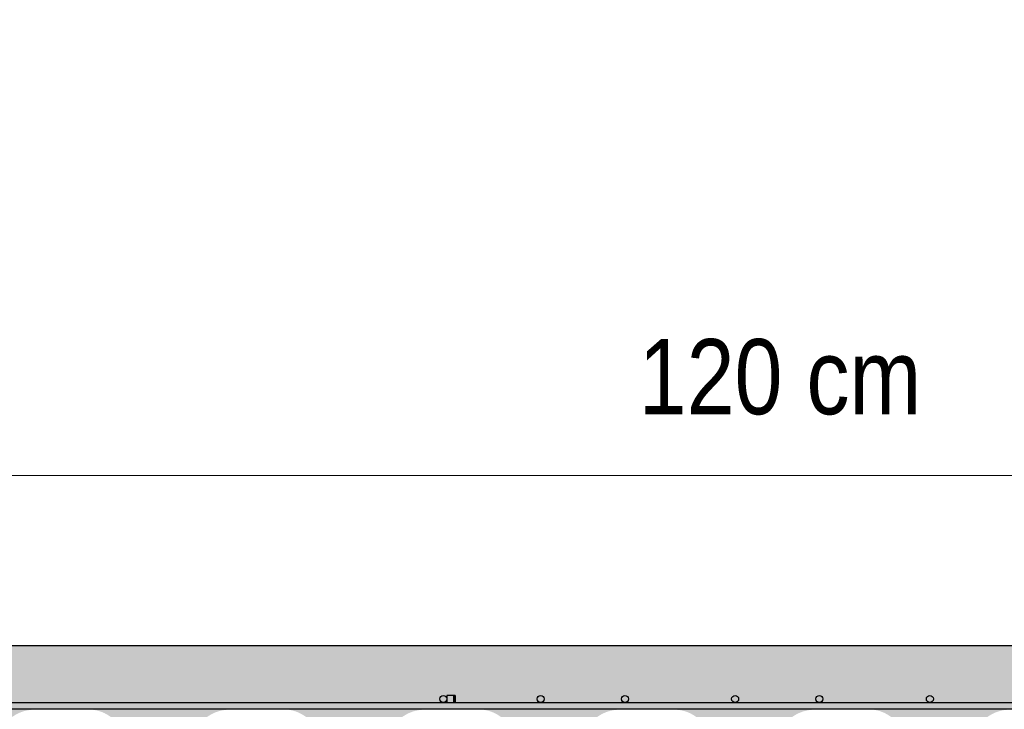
# Model space of a CAD drawing. Header units: millimetres. Extents: x 0 to 30, y 0 to 35.5.
# Tile 4 of 132: x 12.4 to 15.5, y 12.2 to 14.4. Entities that reach past the tile are written whole.
import ezdxf

# ---------------------------------------------------------------- set-up
doc = ezdxf.new("R2010")
doc.units = ezdxf.units.MM
doc.linetypes.add('DASHED2', pattern=[9.524999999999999, 6.35, -3.175])
for name, color, linetype, lineweight in [('hatch', 252, 'Continuous', 0), ('LAMINA ACCESORIOS', 1, 'Continuous', 30), ('TEXTO', 7, 'DASHED2', 0)]:
    doc.layers.add(name, color=color, linetype=linetype, lineweight=lineweight)
doc.styles.add('Erika', font='techl___.ttf', dxfattribs={"height": 0.25})

msp = doc.modelspace()

# ---------------------------------------------------------------- hatches: boundary and pattern name
at = {"layer": 'hatch', "linetype": 'Continuous'}
h = msp.add_hatch(dxfattribs=at)
h.set_pattern_fill('AR-CONC', color=256, scale=0.1)
h.set_pattern_definition([(49.99999999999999, (-570.9308624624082, -2763.710799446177), (0.7172601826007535, -0.06275213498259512), [0.07500000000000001, -0.8250000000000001]), (355, (-570.9308624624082, -2763.710799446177), (-0.138751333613, 0.7521921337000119), [0.06, -0.66]), (100.45144446, (-570.8710907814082, -2763.716028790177), (0.578508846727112, 0.6894399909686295), [0.06374019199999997, -0.7011421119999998]), (46.18420000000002, (-570.9308624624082, -2763.510799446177), (1.067241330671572, -0.1655192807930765), [0.1125, -1.2375]), (96.63563549, (-570.8419257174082, -2763.524592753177), (0.9346619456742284, 0.9741186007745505), [0.09561034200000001, -1.05171376]), (351.1841639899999, (-570.9308624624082, -2763.510799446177), (0.9346619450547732, 0.9741186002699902), [0.09000000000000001, -0.990000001]), (21, (-570.8308624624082, -2763.560799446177), (0.5969070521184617, -0.4026188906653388), [0.07500000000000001, -0.8250000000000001]), (326.0000000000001, (-570.8308624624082, -2763.560799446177), (0.2433153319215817, 0.7251500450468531), [0.06, -0.66]), (71.45144474, (-570.7811202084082, -2763.594351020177), (0.8402223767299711, 0.3225311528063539), [0.06374019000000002, -0.701142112]), (37.50000000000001, (-570.9308624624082, -2763.710799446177), (0.01215985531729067, 0.3328938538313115), [0, -0.652, 0, -0.67, 0, -0.6625000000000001]), (7.499999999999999, (-570.9308624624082, -2763.710799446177), (0.2630695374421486, 0.3944117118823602), [0, -0.382, 0, -0.637, 0, -0.2525]), (327.5, (-571.1538624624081, -2763.710799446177), (0.533822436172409, -0.02255487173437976), [0, -0.25, 0, -0.78, 0, -1.035]), (317.5, (-571.2538624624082, -2763.710799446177), (0.5831861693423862, 0.1001049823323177), [0, -0.325, 0, -0.518, 0, -0.735])])
h.paths.add_polyline_path([(19.68332639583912, 12.44282171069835), (9.903148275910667, 12.44282171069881), (9.903148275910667, 12.22132898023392, -0.1532882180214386), (9.970576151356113, 12.24249819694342), (10.13992988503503, 12.24249819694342, -0.1690682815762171), (10.20970989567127, 12.22132898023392, 0.1586911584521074), (10.27713777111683, 12.1993757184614), (10.44649150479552, 12.1993757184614, 0.1469625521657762), (10.51783960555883, 12.2221130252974, -0.1512227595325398), (10.583699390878, 12.24249819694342), (10.75226907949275, 12.24249819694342, -0.1690682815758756), (10.82204909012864, 12.22132898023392, 0.1586911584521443), (10.88947696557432, 12.1993757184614), (11.05883069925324, 12.1993757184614, 0.1469625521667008), (11.13017880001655, 12.2221130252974, -0.1512227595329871), (11.1960385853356, 12.24249819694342), (11.36539231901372, 12.24249819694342, -0.1690682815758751), (11.43517232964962, 12.22132898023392, 0.1586911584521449), (11.50260020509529, 12.1993757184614), (11.6574491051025, 12.1993757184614, 0.1678056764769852), (11.74251799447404, 12.2221130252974, -0.1495219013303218), (11.80916182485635, 12.24249819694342), (11.97773151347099, 12.24249819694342, -0.1690682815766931), (12.04751152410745, 12.22132898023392, 0.1586911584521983), (12.1149393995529, 12.1993757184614), (12.27018032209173, 12.1993757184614, 0.1718169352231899), (12.3556412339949, 12.2221130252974, -0.1512227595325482), (12.42150101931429, 12.24249819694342), (12.57713396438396, 12.24249819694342, -0.1882755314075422), (12.65985071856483, 12.22132898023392, 0.1569552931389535), (12.72806263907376, 12.1993757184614), (12.89663232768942, 12.1993757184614, 0.1469625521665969), (12.96798042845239, 12.2221130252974, -0.151222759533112), (13.03384021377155, 12.24249819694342), (13.18947315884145, 12.24249819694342, -0.1929552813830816), (13.27297395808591, 12.22132898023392, 0.1586911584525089), (13.34040183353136, 12.1993757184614), (13.49564275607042, 12.1993757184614, 0.1718169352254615), (13.58110366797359, 12.2221130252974, -0.151222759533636), (13.64696345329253, 12.24249819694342), (13.80220437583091, 12.24249819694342, -0.1923727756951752), (13.88531315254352, 12.22132898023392, 0.1586911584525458), (13.95274102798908, 12.1993757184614), (14.12209476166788, 12.1993757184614, 0.1469625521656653), (14.19344286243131, 12.2221130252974, -0.1512227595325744), (14.25930264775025, 12.24249819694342), (14.42865638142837, 12.24249819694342, -0.1690682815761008), (14.49843639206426, 12.22132898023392, 0.1586911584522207), (14.56586426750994, 12.1993757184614), (14.73443395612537, 12.1993757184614, 0.1435658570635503), (14.80578205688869, 12.2221130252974, -0.1495219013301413), (14.87242588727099, 12.24249819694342), (15.02727478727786, 12.24249819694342, -0.1929552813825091), (15.11077558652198, 12.22132898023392, 0.1586911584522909), (15.17820346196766, 12.1993757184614), (15.34755719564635, 12.1993757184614, 0.1469625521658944), (15.41890529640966, 12.2221130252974, -0.1512227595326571), (15.48476508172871, 12.24249819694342), (15.65411881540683, 12.24249819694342, -0.1639663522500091), (15.72311478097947, 12.22132898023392, 0.1569552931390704), (15.7913267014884, 12.1993757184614), (15.94617560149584, 12.1993757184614, 0.1712277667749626), (16.03124449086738, 12.2221130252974, -0.1512227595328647), (16.09710427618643, 12.24249819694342), (16.26645800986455, 12.24249819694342, -0.1690682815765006), (16.33623802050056, 12.22132898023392, 0.1586911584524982), (16.40366589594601, 12.1993757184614), (16.57301962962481, 12.1993757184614, 0.1469625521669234), (16.64436773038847, 12.2221130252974, -0.1512227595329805), (16.71022751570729, 12.24249819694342), (16.87879720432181, 12.24249819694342, -0.1690682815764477), (16.94857721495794, 12.22132898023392, 0.1586911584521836), (17.01600509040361, 12.1993757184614), (17.18535882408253, 12.1993757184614, 0.1469625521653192), (17.25670692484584, 12.2221130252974, -0.1512227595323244), (17.32256671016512, 12.24249819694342), (17.47819965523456, 12.24249819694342, -0.1929552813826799), (17.56170045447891, 12.22132898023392, 0.1586911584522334), (17.62912832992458, 12.1993757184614), (17.79769801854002, 12.1993757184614, 0.1435658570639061), (17.86904611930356, 12.2221130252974, -0.1495219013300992), (17.93568994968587, 12.24249819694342), (18.0959607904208, 12.24249819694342, -0.148347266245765), (18.17403964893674, 12.22132898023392, 0.1407453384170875), (18.25048404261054, 12.1993757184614), (18.41082125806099, 12.1993757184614, 0.1469625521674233), (18.48216935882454, 12.2221130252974, -0.1512227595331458), (18.54802914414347, 12.24249819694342), (18.71738287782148, 12.24249819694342, -0.1639663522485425), (18.78637884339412, 12.22132898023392, 0.1569552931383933), (18.85459076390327, 12.1993757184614), (19.02316045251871, 12.1993757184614, 0.1120209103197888), (19.09450855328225, 12.2221130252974, -0.1336925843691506), (19.16938485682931, 12.24249819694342), (19.32972207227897, 12.24249819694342, -0.169068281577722), (19.39950208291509, 12.22132898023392, 0.1586911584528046), (19.46692995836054, 12.1993757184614), (19.63628369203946, 12.1993757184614, 0.08064099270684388), (19.68332639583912, 12.20800021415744)])
h.paths.add_polyline_path([(5.415585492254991, 5.446933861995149), (7.752420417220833, 5.446933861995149), (7.752420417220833, 5.859075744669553), (5.415585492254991, 5.859075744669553)], flags=9)
h.paths.add_polyline_path([(2.835242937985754, 5.447070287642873), (5.062528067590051, 5.447070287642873), (5.062528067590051, 5.859212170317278), (2.835242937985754, 5.859212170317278)], flags=9)
h.paths.add_polyline_path([(6.253013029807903, 29.55380223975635), (10.15253274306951, 29.55380223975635), (10.15253274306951, 30.04261227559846), (6.253013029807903, 30.04261227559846)], flags=9)
h.paths.add_polyline_path([(14.21421845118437, 13.05434198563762), (15.32259016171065, 13.05434198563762), (15.32259016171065, 13.54065777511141), (14.21421845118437, 13.54065777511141)], flags=9)
h.paths.add_polyline_path([(13.33071556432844, 9.121942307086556), (14.44634056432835, 9.121942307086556), (14.44634056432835, 9.608258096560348), (13.33071556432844, 9.608258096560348)], flags=9)
h.paths.add_polyline_path([(13.3157799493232, 7.189754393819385), (14.43140494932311, 7.189754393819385), (14.43140494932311, 7.676070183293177), (13.3157799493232, 7.676070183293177)], flags=9)
h.paths.add_polyline_path([(20.56995413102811, 9.859103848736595), (21.7881613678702, 9.859103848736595), (21.7881613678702, 10.34541963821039), (20.56995413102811, 10.34541963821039)], flags=9)
h.paths.add_polyline_path([(20.56822715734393, 10.23902088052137), (21.47661531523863, 10.23902088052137), (21.47661531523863, 10.72533666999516), (20.56822715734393, 10.72533666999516)], flags=9)
h.paths.add_polyline_path([(20.56995413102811, 12.08542444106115), (21.7881613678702, 12.08542444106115), (21.7881613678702, 12.57174023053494), (20.56995413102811, 12.57174023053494)], flags=9)
h.paths.add_polyline_path([(20.56822715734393, 11.70550740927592), (21.47661531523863, 11.70550740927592), (21.47661531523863, 12.19182319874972), (20.56822715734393, 12.19182319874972)], flags=9)
h.paths.add_polyline_path([(20.57271728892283, 10.91273865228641), (22.24719097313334, 10.91273865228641), (22.24719097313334, 11.3990544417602), (20.57271728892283, 11.3990544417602)], flags=9)
h.paths.add_polyline_path([(20.70544191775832, 20.08894268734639), (21.7039781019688, 20.08894268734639), (21.7039781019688, 20.57525847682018), (20.70544191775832, 20.57525847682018)], flags=9)
h.paths.add_polyline_path([(19.42252613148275, 17.43257247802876), (20.25527284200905, 17.43257247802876), (20.25527284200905, 17.91888826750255), (19.42252613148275, 17.91888826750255)], flags=9)
h.paths.add_polyline_path([(18.66647212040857, 15.47460984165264), (19.49921883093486, 15.47460984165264), (19.49921883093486, 15.96092563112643), (18.66647212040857, 15.96092563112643)], flags=9)
h.paths.add_polyline_path([(4.835873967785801, 13.58108029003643), (5.668620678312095, 13.58108029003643), (5.668620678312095, 14.06739607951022), (4.835873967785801, 14.06739607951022)], flags=9)
h.paths.add_polyline_path([(20.73588898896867, 14.35089859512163), (21.73787912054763, 14.35089859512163), (21.73787912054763, 14.83721438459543), (20.73588898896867, 14.83721438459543)], flags=9)
h.paths.add_polyline_path([(3.416353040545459, 15.61913854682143), (4.418343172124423, 15.61913854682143), (4.418343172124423, 16.10545433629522), (3.416353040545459, 16.10545433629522)], flags=9)
h.paths.add_polyline_path([(17.00936788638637, 22.63855517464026), (19.82951591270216, 22.63855517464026), (19.82951591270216, 23.51862096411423), (17.00936788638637, 23.51862096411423)], flags=9)
h.paths.add_polyline_path([(15.86712330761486, 24.20784043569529), (15.86712330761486, 25.42604767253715), (15.38080751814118, 25.42604767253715), (15.38080751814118, 24.20784043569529)], flags=9)
h.paths.add_polyline_path([(15.48720627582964, 24.20611346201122), (15.48720627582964, 25.1145016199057), (15.00089048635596, 25.1145016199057), (15.00089048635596, 24.20611346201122)], flags=9)
h.paths.add_polyline_path([(13.64080271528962, 24.20784043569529), (13.64080271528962, 25.42604767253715), (13.15448692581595, 25.42604767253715), (13.15448692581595, 24.20784043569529)], flags=9)
h.paths.add_polyline_path([(14.02071974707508, 24.20611346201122), (14.02071974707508, 25.1145016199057), (13.5344039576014, 25.1145016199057), (13.5344039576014, 24.20611346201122)], flags=9)
h.paths.add_polyline_path([(14.81348850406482, 24.21060359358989), (14.81348850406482, 25.07823517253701), (14.32717271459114, 25.07823517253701), (14.32717271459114, 24.21060359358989)], flags=9)
h.paths.add_polyline_path([(17.29867968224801, 18.13990936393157), (18.5168869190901, 18.13990936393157), (18.5168869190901, 18.62622515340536), (17.29867968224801, 18.62622515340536)], flags=9)
h.paths.add_polyline_path([(17.29695270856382, 18.51982639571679), (18.20534086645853, 18.51982639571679), (18.20534086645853, 19.00614218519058), (17.29695270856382, 19.00614218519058)], flags=9)
h.paths.add_polyline_path([(17.29867968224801, 20.36622995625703), (18.5168869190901, 20.36622995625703), (18.5168869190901, 20.85254574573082), (17.29867968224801, 20.85254574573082)], flags=9)
h.paths.add_polyline_path([(17.29695270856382, 19.98631292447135), (18.20534086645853, 19.98631292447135), (18.20534086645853, 20.47262871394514), (17.29695270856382, 20.47262871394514)], flags=9)
h.paths.add_polyline_path([(17.30144284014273, 19.19354416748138), (18.97591652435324, 19.19354416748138), (18.97591652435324, 19.67985995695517), (17.30144284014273, 19.67985995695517)], flags=9)
h.paths.add_polyline_path([(16.38756954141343, 14.30381649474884), (17.60577677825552, 14.30381649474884), (17.60577677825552, 14.79013228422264), (16.38756954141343, 14.79013228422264)], flags=9)
h.paths.add_polyline_path([(16.38584256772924, 14.68373352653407), (17.29423072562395, 14.68373352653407), (17.29423072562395, 15.17004931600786), (16.38584256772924, 15.17004931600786)], flags=9)
h.paths.add_polyline_path([(16.38756954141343, 16.53013708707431), (17.60577677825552, 16.53013708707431), (17.60577677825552, 17.0164528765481), (16.38756954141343, 17.0164528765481)], flags=9)
h.paths.add_polyline_path([(16.38584256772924, 16.15022005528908), (17.29423072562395, 16.15022005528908), (17.29423072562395, 16.63653584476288), (16.38584256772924, 16.63653584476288)], flags=9)
h.paths.add_polyline_path([(16.39033269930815, 15.35745129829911), (18.06480638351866, 15.35745129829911), (18.06480638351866, 15.8437670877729), (16.39033269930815, 15.8437670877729)], flags=9)
h.paths.add_polyline_path([(9.419009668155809, 24.30208161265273), (9.419009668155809, 25.52028884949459), (8.93269387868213, 25.52028884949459), (8.93269387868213, 24.30208161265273)], flags=9)
h.paths.add_polyline_path([(9.03909263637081, 24.30035463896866), (9.03909263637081, 25.20874279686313), (8.552776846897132, 25.20874279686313), (8.552776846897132, 24.30035463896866)], flags=9)
h.paths.add_polyline_path([(7.192689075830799, 24.30208161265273), (7.192689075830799, 25.52028884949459), (6.70637328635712, 25.52028884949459), (6.70637328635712, 24.30208161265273)], flags=9)
h.paths.add_polyline_path([(7.572606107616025, 24.30035463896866), (7.572606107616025, 25.20874279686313), (7.086290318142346, 25.20874279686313), (7.086290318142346, 24.30035463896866)], flags=9)
h.paths.add_polyline_path([(8.36537486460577, 24.30484477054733), (8.36537486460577, 25.17247634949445), (7.879059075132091, 25.17247634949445), (7.879059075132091, 24.30484477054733)], flags=9)
h.paths.add_polyline_path([(14.53671226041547, 4.486871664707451), (15.90274227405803, 4.486871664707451), (15.90274227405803, 4.837192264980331), (14.53671226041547, 4.837192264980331)], flags=9)
h.paths.add_polyline_path([(8.410594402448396, 4.837807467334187), (13.32992516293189, 4.837807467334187), (13.32992516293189, 6.384497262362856), (8.410594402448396, 6.384497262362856)], flags=9)
h.paths.add_polyline_path([(17.22020340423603, 6.620624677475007), (18.49486234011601, 6.620624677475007), (18.49486234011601, 7.012159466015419), (17.22020340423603, 7.012159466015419)], flags=9)
h.paths.add_polyline_path([(17.87735105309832, 6.064668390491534), (18.34514095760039, 6.064668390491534), (18.34514095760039, 6.414988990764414), (17.87735105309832, 6.414988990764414)], flags=9)
h.paths.add_polyline_path([(21.00083722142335, 4.468379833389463), (22.85187476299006, 4.468379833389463), (22.85187476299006, 6.653602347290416), (21.00083722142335, 6.653602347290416)], flags=9)
h.paths.add_polyline_path([(17.87619143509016, 4.484552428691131), (19.68960207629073, 4.484552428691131), (19.68960207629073, 4.834873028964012), (17.87619143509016, 4.834873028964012)], flags=9)
h.paths.add_polyline_path([(4.247754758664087, 27.43638564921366), (8.700994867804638, 27.43638564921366), (8.700994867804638, 27.74549206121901), (4.247754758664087, 27.74549206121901)], flags=9)
h.paths.add_polyline_path([(13.87598343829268, 6.62608193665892), (15.37161781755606, 6.62608193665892), (15.37161781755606, 7.017616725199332), (13.87598343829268, 7.017616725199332)], flags=9)
h.paths.add_polyline_path([(20.91004806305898, 6.358224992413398), (22.18470699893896, 6.358224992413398), (22.18470699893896, 6.749759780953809), (20.91004806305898, 6.749759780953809)], flags=9)
h.paths.add_polyline_path([(17.23951445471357, 5.154277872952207), (19.3842074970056, 5.154277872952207), (19.3842074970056, 5.545812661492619), (17.23951445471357, 5.545812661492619)], flags=9)
h.paths.add_polyline_path([(13.86898480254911, 5.154277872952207), (14.96660417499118, 5.154277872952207), (14.96660417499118, 5.545812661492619), (13.86898480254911, 5.545812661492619)], flags=9)
h.paths.add_polyline_path([(19.05846151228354, 25.62268665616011), (20.44887761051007, 25.62268665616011), (20.44887761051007, 25.93179306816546), (19.05846151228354, 25.93179306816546)], flags=9)
h.paths.add_polyline_path([(19.06050789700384, 25.97680174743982), (20.67213818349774, 25.97680174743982), (20.67213818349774, 26.28590815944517), (19.06050789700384, 26.28590815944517)], flags=9)
h.paths.add_polyline_path([(19.06449834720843, 26.37012867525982), (19.95457338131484, 26.37012867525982), (19.95457338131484, 26.67923508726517), (19.06449834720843, 26.67923508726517)], flags=9)
h.paths.add_polyline_path([(19.06572617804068, 26.72680174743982), (20.14181758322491, 26.72680174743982), (20.14181758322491, 27.03590815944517), (19.06572617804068, 27.03590815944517)], flags=9)
h.paths.add_polyline_path([(19.0603032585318, 27.12012867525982), (20.04348879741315, 27.12012867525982), (20.04348879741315, 27.42923508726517), (19.0603032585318, 27.42923508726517)], flags=9)
h.paths.add_polyline_path([(19.05958702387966, 27.47680174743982), (20.29857065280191, 27.47680174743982), (20.29857065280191, 27.78590815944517), (19.05958702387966, 27.78590815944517)], flags=9)
h.paths.add_polyline_path([(3.07370470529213, 25.62012867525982), (5.000273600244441, 25.62012867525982), (5.000273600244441, 25.92923508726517), (3.07370470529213, 25.92923508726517)], flags=9)
h.paths.add_polyline_path([(3.074625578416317, 25.97680174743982), (5.000989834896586, 25.97680174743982), (5.000989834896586, 26.28590815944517), (3.074625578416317, 26.28590815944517)], flags=9)
h.paths.add_polyline_path([(3.079434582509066, 26.37002635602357), (3.818077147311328, 26.37002635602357), (3.818077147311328, 26.67913276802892), (3.079434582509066, 26.67913276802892)], flags=9)
h.paths.add_polyline_path([(3.07994617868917, 26.72680174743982), (3.934925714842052, 26.72680174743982), (3.934925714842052, 27.03590815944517), (3.07994617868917, 27.03590815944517)], flags=9)
h.paths.add_polyline_path([(3.073909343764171, 27.12268665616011), (3.812551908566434, 27.12268665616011), (3.812551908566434, 27.43179306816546), (3.073909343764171, 27.43179306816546)], flags=9)
h.paths.add_polyline_path([(3.074318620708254, 27.47680174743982), (4.150410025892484, 27.47680174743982), (4.150410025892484, 27.78590815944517), (3.074318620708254, 27.78590815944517)], flags=9)
edge = h.paths.add_edge_path()
edge.add_arc((19.62255529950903, 10.2915915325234), 0.1230092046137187, 271.2818348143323, 304.7867363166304)
edge.add_line((19.69273493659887, 10.1905663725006), (19.69273493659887, 9.96828959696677))
edge.add_line((19.69273493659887, 9.96828959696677), (9.903148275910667, 9.968289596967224))
edge.add_line((9.903148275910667, 9.968289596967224), (9.903148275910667, 10.20389513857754))
edge.add_arc((9.984799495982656, 9.8298666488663), 0.3828370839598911, 91.77694187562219, 102.31459637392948, ccw=False)
edge.add_line((9.97292828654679, 10.21251963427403), (10.12409526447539, 10.21251963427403))
edge.add_arc((10.12652425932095, 10.09053256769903), 0.1220112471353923, 55.07214621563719, 91.14071735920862, ccw=False)
edge.add_arc((10.26616114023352, 10.29049011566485), 0.1218770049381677, 235.0721462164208, 269.999999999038)
edge.add_line((10.26616114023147, 10.16861311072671), (10.43551487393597, 10.16861311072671))
edge.add_arc((10.43494264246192, 10.28342654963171), 0.1148148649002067, 270.2855604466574, 305.3522173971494)
edge.add_arc((10.57272275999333, 10.08920827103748), 0.1233113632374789, 90.00000000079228, 125.3522173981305, ccw=False)
edge.add_line((10.57272275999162, 10.21251963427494), (10.73643445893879, 10.21251963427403))
edge.add_arc((10.73886345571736, 10.09053256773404), 0.1220112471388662, 55.0666041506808, 91.14071826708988, ccw=False)
edge.add_arc((10.87850033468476, 10.29049011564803), 0.1218770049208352, 235.0776951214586, 270.0000000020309)
edge.add_line((10.87850033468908, 10.16861311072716), (11.04785406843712, 10.16861311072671))
edge.add_arc((11.04728183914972, 10.28342654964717), 0.1148148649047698, 270.2855593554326, 305.3460535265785)
edge.add_arc((11.18506195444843, 10.0892082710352), 0.1233113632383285, 90, 125.35795570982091, ccw=False)
edge.add_line((11.18506195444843, 10.21251963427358), (11.34955769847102, 10.21251963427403))
edge.add_arc((11.35198669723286, 10.09053256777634), 0.1220112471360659, 55.06425515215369, 91.14071919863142, ccw=False)
edge.add_arc((11.49162357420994, 10.29049011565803), 0.1218770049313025, 235.0800474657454, 270.0000000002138)
edge.add_line((11.49162357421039, 10.16861311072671), (11.64294427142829, 10.16861311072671))
edge.add_arc((11.65701359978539, 10.28710206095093), 0.119321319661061, 263.2284286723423, 305.3395685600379)
edge.add_arc((11.79740114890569, 10.08920827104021), 0.1233113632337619, 89.9999999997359, 125.36445401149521, ccw=False)
edge.add_line((11.79740114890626, 10.21251963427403), (11.94950589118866, 10.21251963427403))
edge.add_arc((11.96231864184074, 10.08765822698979), 0.1255170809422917, 55.07214621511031, 95.85894362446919, ccw=False)
edge.add_arc((12.10396276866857, 10.29049011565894), 0.12187700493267, 235.0721462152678, 269.9999999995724)
edge.add_line((12.10396276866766, 10.16861311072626), (12.27331650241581, 10.16861311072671))
edge.add_arc((12.27274427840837, 10.28342654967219), 0.1148148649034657, 270.2855567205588, 305.3409106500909)
edge.add_arc((12.41052438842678, 10.08920827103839), 0.1233113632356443, 90, 125.3627422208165, ccw=False)
edge.add_line((12.41052438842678, 10.21251963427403), (12.57046958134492, 10.21251963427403))
edge.add_arc((12.57763938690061, 10.09217359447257), 0.1205594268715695, 54.69975155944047, 93.4094566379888, ccw=False)
edge.add_arc((12.71630196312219, 10.28801197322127), 0.119398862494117, 234.6997515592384, 270.0000000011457)
edge.add_line((12.71630196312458, 10.16861311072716), (12.87703120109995, 10.16861311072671))
edge.add_arc((12.88436095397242, 10.28444502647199), 0.1160635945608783, 266.379195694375, 305.342559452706)
edge.add_arc((13.02286358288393, 10.08920827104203), 0.1233113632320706, 89.99999999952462, 125.36130584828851, ccw=False)
edge.add_line((13.02286358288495, 10.21251963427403), (13.18320079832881, 10.21251963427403))
edge.add_arc((13.18937177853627, 10.08993608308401), 0.1227387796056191, 55.0671506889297, 92.88189480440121, ccw=False)
edge.add_arc((13.32942520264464, 10.29049011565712), 0.1218770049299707, 235.0771776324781, 270.0000000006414)
edge.add_line((13.32942520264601, 10.16861311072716), (13.48074589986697, 10.16861311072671))
edge.add_arc((13.49538949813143, 10.28739775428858), 0.1196838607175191, 262.9721187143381, 305.3522173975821)
edge.add_arc((13.63598682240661, 10.08920827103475), 0.1233113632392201, 90.00000000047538, 125.3522173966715, ccw=False)
edge.add_line((13.63598682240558, 10.21251963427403), (13.79969852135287, 10.21251963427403))
edge.add_arc((13.80212751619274, 10.09053256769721), 0.1220112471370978, 55.07214621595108, 91.14071735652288, ccw=False)
edge.add_arc((13.94176439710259, 10.2904901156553), 0.1218770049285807, 235.0721462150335, 270.0000000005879)
edge.add_line((13.94176439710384, 10.16861311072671), (14.11111813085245, 10.16861311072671))
edge.add_arc((14.11054590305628, 10.28342654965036), 0.1148148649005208, 270.285558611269, 305.3442580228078)
edge.add_arc((14.2483260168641, 10.0892082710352), 0.1233113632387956, 90.00000000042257, 125.3596269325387, ccw=False)
edge.add_line((14.24832601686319, 10.21251963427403), (14.41282176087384, 10.21251963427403))
edge.add_arc((14.41525076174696, 10.09053256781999), 0.1220112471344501, 55.062374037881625, 91.14072019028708, ccw=False)
edge.add_arc((14.55488763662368, 10.29049011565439), 0.1218770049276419, 235.0819314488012, 270.0000000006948)
edge.add_line((14.55488763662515, 10.16861311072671), (14.72345732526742, 10.16861311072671))
edge.add_arc((14.72288509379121, 10.2834265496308), 0.114814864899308, 270.2855604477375, 305.3522173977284)
edge.add_arc((14.86066521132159, 10.08920827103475), 0.1233113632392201, 90.00000000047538, 125.3522173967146, ccw=False)
edge.add_line((14.86066521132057, 10.21251963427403), (15.01276995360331, 10.21251963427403))
edge.add_arc((15.02558270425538, 10.08765822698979), 0.1255170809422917, 55.07214621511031, 95.85894362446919, ccw=False)
edge.add_arc((15.16722683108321, 10.29049011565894), 0.12187700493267, 235.0721462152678, 269.9999999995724)
edge.add_line((15.1672268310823, 10.16861311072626), (15.3365805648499, 10.16861311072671))
edge.add_arc((15.33600833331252, 10.28342654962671), 0.1148148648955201, 270.2855604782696, 305.35221739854)
edge.add_arc((15.47378845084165, 10.08920827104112), 0.1233113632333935, 89.99999999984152, 125.352217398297, ccw=False)
edge.add_line((15.47378845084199, 10.21251963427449), (15.62510914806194, 10.21251963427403))
edge.add_arc((15.63908495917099, 10.08960526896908), 0.1237063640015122, 54.693002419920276, 96.48687934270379, ccw=False)
edge.add_arc((15.77956602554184, 10.28801197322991), 0.119398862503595, 234.7067451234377, 269.9999999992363)
edge.add_line((15.77956602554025, 10.16861311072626), (15.94029526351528, 10.16861311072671))
edge.add_arc((15.94762501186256, 10.2844450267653), 0.116063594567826, 266.379197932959, 305.3490252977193)
edge.add_arc((16.08612764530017, 10.08920827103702), 0.1233113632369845, 90.00000000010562, 125.3552216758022, ccw=False)
edge.add_line((16.08612764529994, 10.21251963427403), (16.23744834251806, 10.21251963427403))
edge.add_arc((16.25085350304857, 10.08738380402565), 0.1258517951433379, 55.06434170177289, 96.11448511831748, ccw=False)
edge.add_arc((16.39268926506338, 10.29049011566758), 0.1218770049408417, 235.0802065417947, 269.9999999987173)
edge.add_line((16.39268926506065, 10.16861311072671), (16.56204299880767, 10.16861311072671))
edge.add_arc((16.56147076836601, 10.28342654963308), 0.1148148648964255, 270.2855599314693, 305.3479415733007)
edge.add_arc((16.69925088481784, 10.08920827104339), 0.1233113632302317, 89.9999999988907, 125.35619819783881, ccw=False)
edge.add_line((16.69925088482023, 10.21251963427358), (16.86296258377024, 10.21251963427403))
edge.add_arc((16.86539158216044, 10.09053256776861), 0.1220112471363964, 55.06464618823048, 91.14071902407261, ccw=False)
edge.add_arc((17.00502845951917, 10.29049011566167), 0.1218770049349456, 235.0796558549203, 269.9999999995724)
edge.add_line((17.00502845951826, 10.16861311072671), (17.17438219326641, 10.16861311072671))
edge.add_arc((17.17380996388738, 10.28342654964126), 0.1148148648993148, 270.2855594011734, 305.3461840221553)
edge.add_arc((17.31159007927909, 10.08920827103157), 0.1233113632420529, 90.00000000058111, 125.3578342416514, ccw=False)
edge.add_line((17.31159007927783, 10.21251963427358), (17.47608582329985, 10.21251963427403))
edge.add_arc((17.4785148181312, 10.09053256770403), 0.1220112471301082, 55.072146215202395, 91.14071735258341, ccw=False)
edge.add_arc((17.61815169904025, 10.29049011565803), 0.1218770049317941, 235.0721462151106, 269.9999999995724)
edge.add_line((17.61815169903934, 10.16861311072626), (17.78672138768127, 10.16861311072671))
edge.add_arc((17.78614915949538, 10.28342654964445), 0.1148148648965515, 270.2855588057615, 305.3447372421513)
edge.add_arc((17.92392927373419, 10.08920827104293), 0.1233113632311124, 89.99999999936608, 125.3591808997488, ccw=False)
edge.add_line((17.92392927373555, 10.21251963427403), (18.0884250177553, 10.21251963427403))
edge.add_arc((18.09085401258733, 10.09053256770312), 0.1220112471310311, 55.07214621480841, 91.1407173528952, ccw=False)
edge.add_arc((18.23049089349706, 10.29049011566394), 0.1218770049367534, 235.0721462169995, 269.9999999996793)
edge.add_line((18.23049089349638, 10.16861311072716), (18.39984462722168, 10.16861311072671))
edge.add_arc((18.39927239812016, 10.28342654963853), 0.1148148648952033, 270.2855592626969, 305.3458379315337)
edge.add_arc((18.53705251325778, 10.08920827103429), 0.1233113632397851, 90.00000000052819, 125.35815639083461, ccw=False)
edge.add_line((18.53705251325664, 10.21251963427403), (18.70403758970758, 10.21251963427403))
edge.add_arc((18.70482989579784, 10.09310910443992), 0.1194131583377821, 54.69975155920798, 90.38016018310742, ccw=False)
edge.add_arc((18.84283008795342, 10.28801197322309), 0.1193988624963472, 234.6997515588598, 270.0000000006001)
edge.add_line((18.84283008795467, 10.16861311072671), (19.01218382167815, 10.16861311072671))
edge.add_arc((19.01161159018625, 10.2834265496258), 0.114814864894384, 270.285560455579, 305.3522173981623)
edge.add_arc((19.14939170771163, 10.08920827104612), 0.1233113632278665, 89.99999999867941, 125.35221739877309, ccw=False)
edge.add_line((19.14939170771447, 10.21251963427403), (19.30071240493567, 10.21251963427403))
edge.add_arc((19.31411756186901, 10.0873838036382), 0.1258517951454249, 55.072146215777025, 96.1144834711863, ccw=False)
edge.add_arc((19.45595332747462, 10.2904901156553), 0.1218770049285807, 235.0721462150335, 270.0000000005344)
edge.add_line((19.45595332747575, 10.16861311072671), (19.62530706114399, 10.16861311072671))
edge = h.paths.add_edge_path()
edge.add_line((9.90314827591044, 11.47570212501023), (19.56336750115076, 11.47570212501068))
edge.add_arc((19.5633675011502, 11.41062638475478), 0.06507574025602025, 0, 89.99999999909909, ccw=False)
edge.add_line((19.62844324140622, 11.41062638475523), (19.62844324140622, 10.67275408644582))
edge.add_line((19.62844324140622, 10.67275408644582), (19.68332639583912, 10.67275408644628))
edge.add_line((19.68332639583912, 10.67275408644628), (19.68332639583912, 11.73835722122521))
edge.add_line((19.68332639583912, 11.73835722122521), (19.0137519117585, 11.73835722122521))
edge.add_line((19.0137519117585, 11.73835722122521), (19.0137519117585, 11.60820574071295))
edge.add_arc((18.89653717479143, 12.01720191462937), 0.4254611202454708, 254.00815910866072, 285.99184089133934, ccw=False)
edge.add_line((18.77932243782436, 11.60820574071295), (18.77932243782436, 11.73835722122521))
edge.add_line((18.77932243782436, 11.73835722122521), (18.71816692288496, 11.73835722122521))
edge.add_line((18.71816692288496, 11.73835722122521), (18.71816692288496, 11.86929274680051))
edge.add_arc((18.60095218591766, 11.4796579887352), 0.4068839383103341, 73.25701376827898, 106.742986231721)
edge.add_line((18.48373744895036, 11.86929274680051), (18.48373744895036, 11.73835722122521))
edge.add_line((18.48373744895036, 11.73835722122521), (15.36245405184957, 11.73835722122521))
edge.add_line((15.36245405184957, 11.73835722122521), (15.36245405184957, 11.60820574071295))
edge.add_arc((15.24523931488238, 12.01720191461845), 0.4254611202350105, 254.008159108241, 285.99184089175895, ccw=False)
edge.add_line((15.1280245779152, 11.60820574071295), (15.1280245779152, 11.73835722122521))
edge.add_line((15.1280245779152, 11.73835722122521), (14.45845009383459, 11.73835722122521))
edge.add_line((14.45845009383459, 11.73835722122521), (14.45845009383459, 11.86929274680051))
edge.add_arc((14.34123535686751, 11.47965798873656), 0.4068839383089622, 73.2570137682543, 106.7429862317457)
edge.add_line((14.22402061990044, 11.86929274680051), (14.22402061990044, 11.73835722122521))
edge.add_line((14.22402061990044, 11.73835722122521), (11.10273722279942, 11.73835722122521))
edge.add_line((11.10273722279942, 11.73835722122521), (11.10273722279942, 11.60820574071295))
edge.add_arc((10.98552248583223, 12.01720191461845), 0.4254611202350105, 254.008159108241, 285.99184089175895, ccw=False)
edge.add_line((10.86830774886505, 11.60820574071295), (10.86830774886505, 11.73835722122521))
edge.add_line((10.86830774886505, 11.73835722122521), (10.80715223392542, 11.73835722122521))
edge.add_line((10.80715223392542, 11.73835722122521), (10.80715223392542, 11.86929274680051))
edge.add_arc((10.68993749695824, 11.47965798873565), 0.4068839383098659, 73.25701376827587, 106.7429862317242)
edge.add_line((10.57272275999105, 11.86929274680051), (10.57272275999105, 11.73835722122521))
edge.add_line((10.57272275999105, 11.73835722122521), (9.903148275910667, 11.73835722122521))
edge.add_line((9.903148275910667, 11.73835722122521), (9.90314827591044, 11.47570212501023))
edge = h.paths.add_edge_path()
edge.add_line((19.43243197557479, 10.94246558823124), (9.903148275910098, 10.94246558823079))
edge.add_line((9.903148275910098, 10.94246558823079), (9.903148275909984, 10.67275408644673))
edge.add_line((9.903148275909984, 10.67275408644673), (10.5821313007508, 10.67275408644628))
edge.add_line((10.5821313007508, 10.67275408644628), (10.5821313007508, 10.80368961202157))
edge.add_arc((10.6993460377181, 10.3946934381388), 0.4254611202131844, 74.00815910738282, 105.99184089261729, ccw=False)
edge.add_line((10.8165607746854, 10.80368961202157), (10.8165607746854, 10.67275408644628))
edge.add_line((10.8165607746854, 10.67275408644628), (10.8777162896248, 10.67275408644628))
edge.add_line((10.8777162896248, 10.67275408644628), (10.8777162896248, 10.54260260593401))
edge.add_arc((10.9949310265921, 10.93223736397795), 0.4068839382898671, 253.2570137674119, 286.742986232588)
edge.add_line((11.1121457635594, 10.54260260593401), (11.1121457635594, 10.67275408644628))
edge.add_line((11.1121457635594, 10.67275408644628), (14.23342916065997, 10.67275408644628))
edge.add_line((14.23342916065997, 10.67275408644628), (14.23342916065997, 10.80368961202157))
edge.add_arc((14.35064389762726, 10.3946934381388), 0.4254611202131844, 74.00815910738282, 105.99184089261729, ccw=False)
edge.add_line((14.46785863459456, 10.80368961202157), (14.46785863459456, 10.67275408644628))
edge.add_line((14.46785863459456, 10.67275408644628), (15.13743311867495, 10.67275408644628))
edge.add_line((15.13743311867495, 10.67275408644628), (15.13743311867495, 10.54260260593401))
edge.add_arc((15.25464785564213, 10.921684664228), 0.3967902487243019, 252.8180373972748, 287.1819626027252)
edge.add_line((15.37186259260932, 10.54260260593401), (15.37186259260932, 10.67275408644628))
edge.add_line((15.37186259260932, 10.67275408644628), (18.49314598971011, 10.67275408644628))
edge.add_line((18.49314598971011, 10.67275408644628), (18.49314598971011, 10.80368961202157))
edge.add_arc((18.61036072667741, 10.3946934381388), 0.4254611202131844, 74.00815910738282, 105.99184089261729, ccw=False)
edge.add_line((18.72757546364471, 10.80368961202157), (18.72757546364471, 10.67275408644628))
edge.add_line((18.72757546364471, 10.67275408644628), (18.78873097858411, 10.67275408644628))
edge.add_line((18.78873097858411, 10.67275408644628), (18.78873097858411, 10.54260260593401))
edge.add_arc((18.90594571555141, 10.93223736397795), 0.4068839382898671, 253.2570137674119, 286.742986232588)
edge.add_line((19.02316045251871, 10.54260260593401), (19.02316045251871, 10.67275408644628))
edge.add_line((19.02316045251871, 10.67275408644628), (19.58453671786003, 10.67275408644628))
edge.add_line((19.58453671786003, 10.67275408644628), (19.58453671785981, 11.41062638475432))
edge.add_arc((19.56336750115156, 11.41062638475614), 0.02116921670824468, 0, 90.00000000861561)
edge.add_line((19.5633675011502, 11.43179560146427), (9.90314827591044, 11.43179560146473))
edge.add_line((9.90314827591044, 11.43179560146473), (9.903148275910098, 10.9863721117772))
edge.add_line((9.903148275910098, 10.9863721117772), (19.4324319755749, 10.98637211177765))
edge.add_line((19.4324319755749, 10.98637211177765), (19.43243197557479, 10.94246558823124))

# ---------------------------------------------------------------- linework, layer by layer
at = {"linetype": 'Continuous'}
msp.add_line((19.68332639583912, 12.44282171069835), (9.903148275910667, 12.44282171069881), dxfattribs=at)
at = {"layer": 'LAMINA ACCESORIOS'}
for p, q in [((13.71909559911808, 12.28718876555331), (13.71752750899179, 12.28718876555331)), ((13.71752750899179, 12.28718876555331), (13.71752750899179, 12.26523550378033)), ((13.71909559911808, 12.28718876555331), (13.71752750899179, 12.28718876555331)), ((13.72301582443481, 12.28718876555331), (13.71909559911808, 12.28718876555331)), ((13.72301582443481, 12.28718876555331), (13.71909559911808, 12.28718876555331)), ((13.72850413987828, 12.28718876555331), (13.72301582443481, 12.28718876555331)), ((13.72850413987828, 12.28718876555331), (13.72301582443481, 12.28718876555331)), ((13.7339924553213, 12.28718876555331), (13.72850413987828, 12.28718876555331)), ((13.7339924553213, 12.28718876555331), (13.72850413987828, 12.28718876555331)), ((13.73791268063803, 12.28718876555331), (13.7339924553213, 12.28718876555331)), ((13.73791268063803, 12.28718876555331), (13.7339924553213, 12.28718876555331)), ((13.73791268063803, 12.28718876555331), (13.73948077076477, 12.28718876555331)), ((13.73948077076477, 12.28718876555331), (13.73791268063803, 12.28718876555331)), ((13.74183290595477, 12.28718876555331), (13.73948077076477, 12.28718876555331)), ((13.74183290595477, 12.28718876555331), (13.73948077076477, 12.28718876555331)), ((13.73948077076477, 12.28718876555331), (13.73948077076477, 12.26523550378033)), ((13.74183290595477, 12.28718876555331), (13.74340099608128, 12.28718876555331)), ((13.74340099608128, 12.28718876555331), (13.74183290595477, 12.28718876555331)), ((13.74340099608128, 12.28718876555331), (13.74340099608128, 12.26523550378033))]:
    msp.add_line(p, q, dxfattribs=at)
at = {"layer": 'LAMINA ACCESORIOS', "linetype": 'Continuous'}
msp.add_lwpolyline([(13.73948077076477, 12.26523550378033), (13.73948077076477, 12.28718876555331), (13.71752750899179, 12.28718876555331), (13.71752750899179, 12.26523550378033)], dxfattribs=at)
msp.add_lwpolyline([(10.02937953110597, 12.26523550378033), (20.13493635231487, 12.26523550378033), (20.13493635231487, 12.24406628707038), (10.02937953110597, 12.24406628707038)], close=True, dxfattribs=at)
for centre in [(13.70655087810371, 12.27621213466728), (14.01232845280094, 12.27621213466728), (14.27687039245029, 12.27621213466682), (14.62309955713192, 12.27621213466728), (14.88764149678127, 12.27621213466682), (15.23465470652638, 12.27621213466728)]:
    msp.add_circle(centre, 0.01097663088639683, dxfattribs=at)
at = {"layer": 'TEXTO'}
msp.add_line((9.903148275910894, 12.97828606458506), (19.6833263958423, 12.97828606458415), dxfattribs=at)

# ---------------------------------------------------------------- texts
at = {"layer": 'TEXTO', "linetype": 'ByBlock', "lineweight": 0, "insert": (14.32025463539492, 13.40699001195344), "char_height": 0.23625, "attachment_point": 1, "style": 'Erika'}
msp.add_mtext('120 cm ', dxfattribs=at)

doc.saveas('drawing.dxf')
